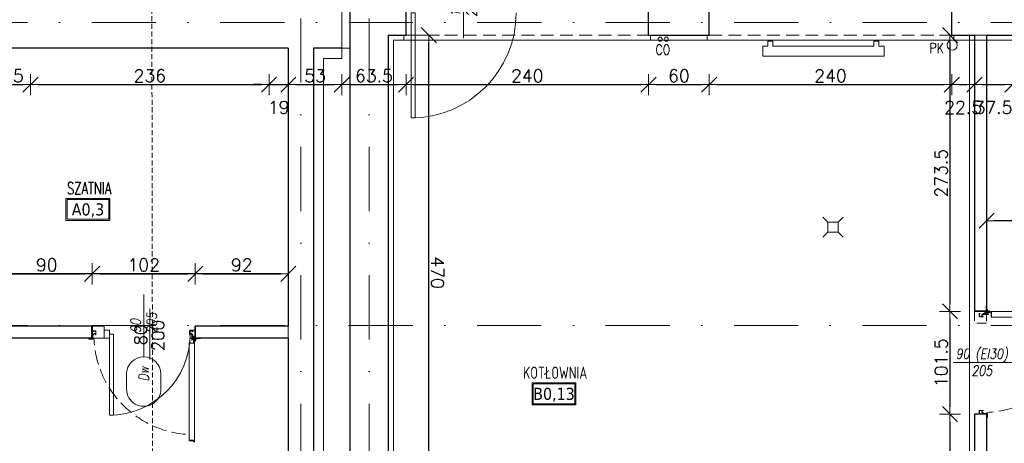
# Model space of a CAD drawing. Header units: millimetres. Extents: x 23192 to 177760, y -399809 to -79279.
# Tile 102 of 256: x 49839 to 50813, y -194755 to -194336. Entities that reach past the tile are written whole.
import ezdxf
from ezdxf.enums import TextEntityAlignment as Align

# ---------------------------------------------------------------- set-up
doc = ezdxf.new("R2010")
doc.units = ezdxf.units.MM
for name, pattern in [('2_3', [1, 0.5, -0.5]), ('CARKOVANA', [7.5, 5, -2.5]), ('CENTER', [0.6, 0.375, -0.075, 0.075, -0.075]), ('DASHDOT', [25.4, 12.7, -6.35, 0, -6.35]), ('HIDDEN', [9.525, 6.35, -3.175]), ('Hidden Line', [391.222223, 282.222223, -109]), ('HIDDEN2', [4.7625, 3.175, -1.5875])]:
    doc.linetypes.add(name, pattern=pattern)
doc.layers.get('0').update_dxf_attribs({"lineweight": 0})
for name, color, linetype, lineweight in [('!! 0_ Istn-sciany', 3, 'Continuous', 30), ('!! 0_ Istn-widok', 1, 'Continuous', 15), ('!! 0_Istn-armatura', 6, 'Continuous', 9), ('!! 0_Istn-cienka', 4, 'Continuous', 9), ('!! 0_Istn-drzwi', 1, 'Continuous', 13), ('!! 0_Opis_pom', 9, 'Continuous', 13), ('!! 1  WYDZIELENIE PPOŻ', 252, 'Continuous', 0), ('!! 1_drzwi-linia', 213, 'Continuous', 5), ('!! 1_PROJ Sciany', 2, 'Continuous', 40), ('!! 2_Drzwi - nowe remont', 33, 'Continuous', 9), ('!! 2_drzwi opis', 151, 'Continuous', 9), ('!! wymiary osi', 250, 'Continuous', 9), ('0-osie-liniA', 14, 'DASHDOT', 5)]:
    doc.layers.add(name, color=color, linetype=linetype, lineweight=lineweight)
doc.layers.add('!! 0_Istn-grzejniki', color=7, linetype='Continuous', lineweight=0, plot=False)
doc.layers.add('!! 1_Wyburzenia', color=252, linetype='CARKOVANA', lineweight=13, true_color=0x696969)
doc.layers.add('!! 2_WYBURZENIA DO REMONTU', color=7, linetype='Continuous', lineweight=0, true_color=0x4d4d4d, plot=False)
doc.styles.add('50', font='ROMANS.shx', dxfattribs={"width": 0.8, "height": 10})
doc.styles.add('ARCHETYP', font='romans.shx', dxfattribs={"height": 15})
doc.styles.add('ARIAL', font='tahoma.ttf')
doc.styles.add('TXT', font='simplex.shx')
doc.dimstyles.new('DIM50', dxfattribs={"dimscale": 5, "dimtxt": 2.5, "dimasz": 1.5, "dimexe": 0, "dimexo": 0, "dimgap": 0.5, "dimtad": 1, "dimdec": 4, "dimrnd": 0.5, "dimdsep": 46, "dimtxsty": 'TXT', "dimblk1": 'TICK1', "dimblk2": 'TICK1', "dimsah": 1, "dimcen": 0, "dimse1": 1, "dimse2": 1, "dimclrd": 1, "dimclre": 7, "dimclrt": 9, "dimadec": 0, "dimazin": 0, "dimtfac": 1, "dimtdec": 4, "dimtmove": 2, "dimatfit": 3, "dimldrblk": 'TICK1', "dimfxl": 1, "dimtolj": 1, "dimarcsym": 0})

# ---------------------------------------------------------------- blocks, each defined once
blk = doc.blocks.new('A$C19D82A3D')
for points in [[(-5, 10), (-10, 15)], [(5, 10), (10, 15)], [(-5, 0), (-10, -5)], [(5, 0), (10, -5)]]:
    blk.add_lwpolyline(points)
blk.add_lwpolyline([(-5, 10), (5, 10), (5, 0), (-5, 0)], close=True)
blk = doc.blocks.new('BLOK OSI')
at = {"layer": '0-osie-liniA', "ltscale": 5}
for points in [[(50117.21142, -193635.47368), (50117.21142, -195993.9543)], [(50184.71142, -193635.47368), (50184.71142, -195993.9543)], [(48639.33021, -194402.0883), (55424.2848, -194402.0883)], [(48639.25763, -194702.0883), (55442.2848, -194702.0883)]]:
    blk.add_lwpolyline(points, dxfattribs=at)
blk = doc.blocks.new('zaw-dr-90-p')
at = {"color": 2, "linetype": 'CENTER', "ltscale": 0.2}
for p, q in [((12, 0), (-12, 0)), ((0, 12), (0, -12)), ((24.5, 24), (31, 24)), ((24.5, 19), (31, 19))]:
    blk.add_line(p, q, dxfattribs=at)
at = {"ltscale": 0.2}
for p, q in [((10, 12), (6.5, 12)), ((10, 0), (10, 6.5))]:
    blk.add_line(p, q, dxfattribs=at)
blk.add_lwpolyline([(0, 6.5), (23.5, 6.5, 0.414214), (28, 11), (28, 31), (24.5, 31), (24.5, 11, -0.414214), (23.5, 10), (0, 10, 4.561698), (7.6, 6.5), (4.9, 4.2)], format="xyb", dxfattribs=at)
blk.add_lwpolyline([(-0.2, -0.2), (-2.5, -0.2), (-2.5, 0.2), (-0.2, 0.2), (-0.2, 2.5), (0.2, 2.5), (0.2, 0.2), (2.8, 0.2), (2.8, -0.2), (0.2, -0.2), (0.2, -2.8), (-0.2, -2.8)], close=True)
blk.add_lwpolyline([(10, 10), (10, 39), (6.5, 39), (6.5, 10)], dxfattribs=at)
blk.add_circle((0, 0), 6.5, dxfattribs=at)
blk = doc.blocks.new('drzwi 90- sc 12')
for p, q in [((-13616.12, 20410.26), (-13616.12, 20411.46)), ((-13616.12, 20411.46), (-13615.02, 20411.46)), ((-13614.92, 20411.36), (-13614.92, 20313.77)), ((-13620.32, 20410.16), (-13620.32, 20313.77)), ((-13614.92, 20409.86), (-13620.32, 20409.86)), ((-13616.12, 20410.26), (-13620.22, 20410.26)), ((-13616.12, 20410.26), (-13620, 20410.26)), ((-13618.17, 20410.26), (-13616.22, 20410.26)), ((-13618.17, 20410.26), (-13616.22, 20410.26)), ((-13620.32, 20313.47), (-13620.32, 20317.97)), ((-13614.92, 20313.77), (-13620.32, 20313.77)), ((-13618.22, 20313.37), (-13620.22, 20313.37)), ((-13618.22, 20313.67), (-13618.22, 20313.37)), ((-13618.22, 20313.67), (-13616.42, 20313.67)), ((-13614.92, 20312.27), (-13614.92, 20317.97)), ((-13715.57, 20308.32), (-13715.57, 20308.56)), ((-13715.57, 20307.69), (-13715.57, 20308.56)), ((-13715.57, 20307.82), (-13715.57, 20308.56)), ((-13715.57, 20307.72), (-13715.37, 20307.72)), ((-13617.77, 20311.12), (-13617.77, 20305.72)), ((-13617.77, 20311.12), (-13617.77, 20305.72)), ((-13616.17, 20309.92), (-13617.37, 20309.92)), ((-13616.17, 20309.92), (-13616.17, 20311.02)), ((-13615.92, 20313.17), (-13615.92, 20312.17)), ((-13615.92, 20312.17), (-13615.02, 20312.17)), ((-13715.77, 20301.96), (-13716.27, 20301.96)), ((-13616.77, 20301.96), (-13616.27, 20301.96))]:
    blk.add_line(p, q)
for points in [[(-13665.27, 20284.96), (-13665.27, 20325.83)], [(-13615.57, 20309.64), (-13615.32, 20309.64), (-13615.32, 20309.82), (-13616.32, 20309.82), (-13616.32, 20309.64), (-13615.92, 20309.64)]]:
    blk.add_lwpolyline(points)
at = {"lineweight": 30}
for points in [[(-13716.27, 20308.92), (-13721.27, 20308.92)], [(-13716.27, 20308.92), (-13716.27, 20296.92)], [(-13614.27, 20308.92), (-13609.27, 20308.92)], [(-13614.27, 20308.92), (-13614.27, 20296.92)]]:
    blk.add_lwpolyline(points, dxfattribs=at)
at = {"ltscale": 0.2}
for points in [[(-13715.57, 20307.51), (-13715.57, 20309.48, 0.414214), (-13715.91, 20309.82), (-13719.43, 20309.82, 0.414214), (-13719.77, 20309.48), (-13719.77, 20308.92), (-13719.59, 20308.92), (-13719.59, 20309.48, -0.414214), (-13719.43, 20309.64), (-13716.97, 20309.64)], [(-13716.97, 20309.64), (-13715.91, 20309.64, -0.414214), (-13715.75, 20309.48), (-13715.75, 20307.51)], [(-13715.75, 20307.76), (-13715.75, 20305.58, 0.414214), (-13715.41, 20305.24), (-13714.96, 20305.24, -0.414214), (-13714.8, 20305.08), (-13714.8, 20304.48, 0.414214), (-13714.46, 20304.14), (-13713.28, 20304.14, 0.414214), (-13712.94, 20304.48), (-13712.94, 20305.15, -1), (-13712.75, 20305.15), (-13712.75, 20301.96, -0.414214), (-13712.91, 20301.8), (-13715.43, 20301.8, -0.414214), (-13715.59, 20301.96), (-13715.59, 20302.52), (-13715.77, 20302.52), (-13715.77, 20301.96, 0.414214), (-13715.43, 20301.62), (-13712.91, 20301.62, 0.414214), (-13712.57, 20301.96), (-13712.57, 20305.15, 1), (-13713.12, 20305.15), (-13713.12, 20304.48, -0.414214), (-13713.28, 20304.32), (-13714.46, 20304.32, -0.414214), (-13714.62, 20304.48), (-13714.62, 20305.08, 0.414214), (-13714.96, 20305.42), (-13715.41, 20305.42, -0.414214), (-13715.57, 20305.58), (-13715.57, 20307.64)], [(-13615.92, 20309.64), (-13616.63, 20309.64, 0.414214), (-13616.79, 20309.48), (-13616.79, 20305.58, -0.414214), (-13617.13, 20305.24), (-13617.58, 20305.24, 0.414214), (-13617.74, 20305.08), (-13617.74, 20304.48, -0.414214), (-13618.08, 20304.14), (-13619.26, 20304.14, -0.414214), (-13619.6, 20304.48), (-13619.6, 20305.15, 1), (-13619.79, 20305.15), (-13619.79, 20301.96, 0.414214), (-13619.63, 20301.8), (-13617.11, 20301.8, 0.414214), (-13616.95, 20301.96), (-13616.95, 20302.52), (-13616.77, 20302.52), (-13616.77, 20301.96, -0.414214), (-13617.11, 20301.62), (-13619.63, 20301.62, -0.414214), (-13619.97, 20301.96), (-13619.97, 20305.15, -1), (-13619.42, 20305.15), (-13619.42, 20304.48, 0.414214), (-13619.26, 20304.32), (-13618.08, 20304.32, 0.414214), (-13617.92, 20304.48), (-13617.92, 20305.08, -0.414214), (-13617.58, 20305.42), (-13617.13, 20305.42, 0.414214), (-13616.97, 20305.58), (-13616.97, 20309.48, -0.414214), (-13616.63, 20309.82), (-13613.11, 20309.82, -0.414214), (-13612.77, 20309.48), (-13612.77, 20308.92), (-13612.95, 20308.92), (-13612.95, 20309.48, 0.414214), (-13613.11, 20309.64), (-13615.57, 20309.64)]]:
    blk.add_lwpolyline(points, format="xyb", dxfattribs=at)
blk.add_lwpolyline([(-13616.79, 20308.82), (-13616.97, 20308.82), (-13616.97, 20307.42), (-13616.79, 20307.42)], close=True)
for centre, radius, start, end in [((-13615.02, 20411.36), 0.1, 0, 90), ((-13620.22, 20410.16), 0.1, 90, 180), ((-13620.22, 20313.47), 0.1, 180, 270), ((-13616.42, 20313.17), 0.5, 0, 90), ((-13616.27, 20311.02), 0.1, 0, 90), ((-13615.02, 20312.27), 0.1, 270, 0)]:
    blk.add_arc(centre, radius, start, end)
at = {"linetype": 'Hidden Line', "lineweight": 9, "ltscale": 0.05}
blk.add_arc((-13615.5, 20305.14), 99.12, 94.80054, 177.69442, dxfattribs=at)
at = {"xscale": 0.09999999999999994, "yscale": 0.09999999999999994, "zscale": 0.09999999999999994, "rotation": 180.0000000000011}
blk.add_blockref('zaw-dr-90-p', (-13614.92, 20310.92), dxfattribs=at)
blk = doc.blocks.new('1_ok-opis')
blk.add_line((0, 111.61), (0, 50))
for points in [[(-17, 128.61), (-17, 143.61)], [(17, 128.61), (17, 143.61)]]:
    blk.add_lwpolyline(points)
for centre, start, end in [((0, 143.61), 0, 180), ((0, 128.61), 180, 0)]:
    blk.add_arc(centre, 17, start, end)
at = {"style": 'ARCHETYP'}
for tag, height, rotation, p in [('NR', 12, 90, (0, 136.9)), ('NR', 12, 270, (0, 136.9)), ('SZEROKOŚĆ', 10, 90, (-8, 78.29)), ('WYSOKOŚĆ', 10, 270, (-8, 78.29)), ('WYSOKOŚĆ', 10, 90, (8, 78.29)), ('SZEROKOŚĆ', 10, 270, (8, 78.29))]:
    blk.add_attdef(tag, text='', height=height, rotation=rotation, dxfattribs=at).set_placement(p, align=Align.MIDDLE)
blk = doc.blocks.new('TICK1')
at = {"color": 0}
for p, q in [((0, -1.4), (0, 1.4)), ((0, 0), (-1, 0))]:
    blk.add_line(p, q, dxfattribs=at)
at = {"color": 2}
blk.add_line((-1, -1), (1, 1), dxfattribs=at)
blk = doc.blocks.new('*D2270')
at = {"layer": '!! wymiary osi', "color": 1, "lineweight": -2, "transparency": 16777216}
blk.add_line((49828.21, -194587.79), (49903.21, -194587.79), dxfattribs=at)
at = {"layer": 'DEFPOINTS', "color": 0, "transparency": 16777216}
for p in [(49910.71, -194587.79), (49820.71, -194639.09), (49910.71, -194639.09)]:
    blk.add_point(p, dxfattribs=at)
at = {"layer": '!! wymiary osi', "color": 1, "lineweight": -2, "transparency": 16777216, "xscale": 7.5, "yscale": 7.5, "zscale": 7.5, "rotation": 180}
blk.add_blockref('TICK1', (49820.71, -194587.79), dxfattribs=at)
at = {"layer": '!! wymiary osi', "color": 1, "lineweight": -2, "transparency": 16777216, "xscale": 7.5, "yscale": 7.5, "zscale": 7.5}
blk.add_blockref('TICK1', (49910.71, -194587.79), dxfattribs=at)
at = {"layer": '!! wymiary osi', "color": 9, "transparency": 16777216, "insert": (49865.71, -194579.04), "char_height": 12.5, "attachment_point": 5, "style": 'TXT'}
blk.add_mtext('\\A1;90', dxfattribs=at)
blk = doc.blocks.new('*D2271')
at = {"layer": '!! wymiary osi', "color": 1, "lineweight": -2, "transparency": 16777216}
blk.add_line((49918.21, -194587.79), (50005.21, -194587.79), dxfattribs=at)
at = {"layer": 'DEFPOINTS', "color": 0, "transparency": 16777216}
for p in [(50012.71, -194587.79), (49910.71, -194639.09), (50012.71, -194639.09)]:
    blk.add_point(p, dxfattribs=at)
at = {"layer": '!! wymiary osi', "color": 1, "lineweight": -2, "transparency": 16777216, "xscale": 7.5, "yscale": 7.5, "zscale": 7.5, "rotation": 180}
blk.add_blockref('TICK1', (49910.71, -194587.79), dxfattribs=at)
at = {"layer": '!! wymiary osi', "color": 1, "lineweight": -2, "transparency": 16777216, "xscale": 7.5, "yscale": 7.5, "zscale": 7.5}
blk.add_blockref('TICK1', (50012.71, -194587.79), dxfattribs=at)
at = {"layer": '!! wymiary osi', "color": 9, "transparency": 16777216, "insert": (49961.71, -194579.04), "char_height": 12.5, "attachment_point": 5, "style": 'TXT'}
blk.add_mtext('\\A1;102', dxfattribs=at)
blk = doc.blocks.new('*D2272')
at = {"layer": '!! wymiary osi', "color": 1, "lineweight": -2, "transparency": 16777216}
blk.add_line((50020.21, -194587.79), (50097.21, -194587.79), dxfattribs=at)
at = {"layer": 'DEFPOINTS', "color": 0, "transparency": 16777216}
for p in [(50104.71, -194587.79), (50012.71, -194639.09), (50104.71, -194639.09)]:
    blk.add_point(p, dxfattribs=at)
at = {"layer": '!! wymiary osi', "color": 1, "lineweight": -2, "transparency": 16777216, "xscale": 7.5, "yscale": 7.5, "zscale": 7.5, "rotation": 180}
blk.add_blockref('TICK1', (50012.71, -194587.79), dxfattribs=at)
at = {"layer": '!! wymiary osi', "color": 1, "lineweight": -2, "transparency": 16777216, "xscale": 7.5, "yscale": 7.5, "zscale": 7.5}
blk.add_blockref('TICK1', (50104.71, -194587.79), dxfattribs=at)
at = {"layer": '!! wymiary osi', "color": 9, "transparency": 16777216, "insert": (50058.71, -194579.04), "char_height": 12.5, "attachment_point": 5, "style": 'TXT'}
blk.add_mtext('\\A1;92', dxfattribs=at)
blk = doc.blocks.new('*D2273')
at = {"layer": '!! wymiary osi', "color": 1, "lineweight": -2, "transparency": 16777216}
blk.add_line((50097.21, -194587.79), (49231.21, -194587.79), dxfattribs=at)
at = {"layer": 'DEFPOINTS', "color": 0, "transparency": 16777216}
for p in [(49223.71, -194587.79), (50104.71, -194639.09), (49223.71, -195576.34)]:
    blk.add_point(p, dxfattribs=at)
at = {"layer": '!! wymiary osi', "color": 1, "lineweight": -2, "transparency": 16777216, "xscale": 7.5, "yscale": 7.5, "zscale": 7.5, "rotation": 180}
blk.add_blockref('TICK1', (49223.71, -194587.79), dxfattribs=at)
at = {"layer": '!! wymiary osi', "color": 1, "lineweight": -2, "transparency": 16777216, "xscale": 7.5, "yscale": 7.5, "zscale": 7.5}
blk.add_blockref('TICK1', (50104.71, -194587.79), dxfattribs=at)
at = {"layer": '!! wymiary osi', "color": 9, "transparency": 16777216, "insert": (49664.21, -194579.04), "char_height": 12.5, "attachment_point": 5, "style": 'TXT'}
blk.add_mtext('\\A1;881', dxfattribs=at)
blk = doc.blocks.new('*D2365')
at = {"layer": '!! wymiary osi', "color": 1, "lineweight": -2, "transparency": 16777216}
blk.add_line((50759.47, -194359.09), (50759.47, -194617.42), dxfattribs=at)
at = {"layer": 'DEFPOINTS', "color": 0, "transparency": 16777216}
for p in [(50783.71, -194351.59), (50759.47, -194624.92), (50783.71, -194624.92)]:
    blk.add_point(p, dxfattribs=at)
at = {"layer": '!! wymiary osi', "color": 1, "lineweight": -2, "transparency": 16777216, "xscale": 7.5, "yscale": 7.5, "zscale": 7.5}
for p, rotation in [((50759.47, -194351.59), 90), ((50759.47, -194624.92), 270)]:
    blk.add_blockref('TICK1', p, dxfattribs=dict(at, rotation=rotation))
at = {"layer": '!! wymiary osi', "color": 9, "transparency": 16777216, "insert": (50750.72, -194488.26), "char_height": 12.5, "attachment_point": 5, "rotation": 90, "style": 'TXT'}
blk.add_mtext('\\A1;273.5', dxfattribs=at)
blk = doc.blocks.new('*D2366')
at = {"layer": '!! wymiary osi', "color": 1, "lineweight": -2, "transparency": 16777216}
blk.add_line((50759.47, -194632.42), (50759.47, -194719.09), dxfattribs=at)
at = {"layer": 'DEFPOINTS', "color": 0, "transparency": 16777216}
for p in [(50783.71, -194624.92), (50759.47, -194726.59), (50783.71, -194726.59)]:
    blk.add_point(p, dxfattribs=at)
at = {"layer": '!! wymiary osi', "color": 1, "lineweight": -2, "transparency": 16777216, "xscale": 7.5, "yscale": 7.5, "zscale": 7.5}
for p, rotation in [((50759.47, -194624.92), 90), ((50759.47, -194726.59), 270)]:
    blk.add_blockref('TICK1', p, dxfattribs=dict(at, rotation=rotation))
at = {"layer": '!! wymiary osi', "color": 9, "transparency": 16777216, "insert": (50750.72, -194675.76), "char_height": 12.5, "attachment_point": 5, "rotation": 90, "style": 'TXT'}
blk.add_mtext('\\A1;101.5', dxfattribs=at)
blk = doc.blocks.new('*D2367')
at = {"layer": '!! wymiary osi', "color": 1, "lineweight": -2, "transparency": 16777216}
blk.add_line((50759.47, -194734.09), (50759.47, -194919.09), dxfattribs=at)
at = {"layer": 'DEFPOINTS', "color": 0, "transparency": 16777216}
for p in [(50783.71, -194726.59), (50759.47, -194926.59), (50783.71, -194926.59)]:
    blk.add_point(p, dxfattribs=at)
at = {"layer": '!! wymiary osi', "color": 1, "lineweight": -2, "transparency": 16777216, "xscale": 7.5, "yscale": 7.5, "zscale": 7.5}
for p, rotation in [((50759.47, -194726.59), 90), ((50759.47, -194926.59), 270)]:
    blk.add_blockref('TICK1', p, dxfattribs=dict(at, rotation=rotation))
at = {"layer": '!! wymiary osi', "color": 9, "transparency": 16777216, "insert": (50750.72, -194826.59), "char_height": 12.5, "attachment_point": 5, "rotation": 90, "style": 'TXT'}
blk.add_mtext('\\A1;200', dxfattribs=at)
blk = doc.blocks.new('*D2377')
at = {"layer": '!! wymiary osi', "color": 1, "lineweight": -2, "transparency": 16777216}
blk.add_line((49822.21, -194400.59), (49842.21, -194400.59), dxfattribs=at)
at = {"layer": 'DEFPOINTS', "color": 0, "transparency": 16777216}
for p in [(49814.71, -194364.59), (49849.71, -194364.59), (49849.71, -194400.59)]:
    blk.add_point(p, dxfattribs=at)
at = {"layer": '!! wymiary osi', "color": 1, "lineweight": -2, "transparency": 16777216, "xscale": 7.5, "yscale": 7.5, "zscale": 7.5, "rotation": 180}
blk.add_blockref('TICK1', (49814.71, -194400.59), dxfattribs=at)
at = {"layer": '!! wymiary osi', "color": 1, "lineweight": -2, "transparency": 16777216, "xscale": 7.5, "yscale": 7.5, "zscale": 7.5}
blk.add_blockref('TICK1', (49849.71, -194400.59), dxfattribs=at)
at = {"layer": '!! wymiary osi', "color": 9, "transparency": 16777216, "insert": (49832.21, -194391.84), "char_height": 12.5, "attachment_point": 5, "style": 'TXT'}
blk.add_mtext('\\A1;35', dxfattribs=at)
blk = doc.blocks.new('*D2378')
at = {"layer": '!! wymiary osi', "color": 1, "lineweight": -2, "transparency": 16777216}
blk.add_line((49857.21, -194400.59), (50078.21, -194400.59), dxfattribs=at)
at = {"layer": 'DEFPOINTS', "color": 0, "transparency": 16777216}
for p in [(49849.71, -194364.59), (50085.71, -194364.59), (50085.71, -194400.59)]:
    blk.add_point(p, dxfattribs=at)
at = {"layer": '!! wymiary osi', "color": 1, "lineweight": -2, "transparency": 16777216, "xscale": 7.5, "yscale": 7.5, "zscale": 7.5, "rotation": 180}
blk.add_blockref('TICK1', (49849.71, -194400.59), dxfattribs=at)
at = {"layer": '!! wymiary osi', "color": 1, "lineweight": -2, "transparency": 16777216, "xscale": 7.5, "yscale": 7.5, "zscale": 7.5}
blk.add_blockref('TICK1', (50085.71, -194400.59), dxfattribs=at)
at = {"layer": '!! wymiary osi', "color": 9, "transparency": 16777216, "insert": (49967.71, -194391.84), "char_height": 12.5, "attachment_point": 5, "style": 'TXT'}
blk.add_mtext('\\A1;236', dxfattribs=at)
blk = doc.blocks.new('*D2379')
at = {"layer": '!! wymiary osi', "color": 1, "lineweight": -2, "transparency": 16777216}
for p, q in [((50078.21, -194400.59), (50070.71, -194400.59)), ((50085.71, -194400.59), (50104.71, -194400.59)), ((50112.21, -194400.59), (50119.71, -194400.59))]:
    blk.add_line(p, q, dxfattribs=at)
at = {"layer": 'DEFPOINTS', "color": 0, "transparency": 16777216}
for p in [(50085.71, -194364.59), (50104.71, -194364.59), (50104.71, -194400.59)]:
    blk.add_point(p, dxfattribs=at)
at = {"layer": '!! wymiary osi', "color": 1, "lineweight": -2, "transparency": 16777216, "xscale": 7.5, "yscale": 7.5, "zscale": 7.5}
blk.add_blockref('TICK1', (50085.71, -194400.59), dxfattribs=at)
at = {"layer": '!! wymiary osi', "color": 1, "lineweight": -2, "transparency": 16777216, "xscale": 7.5, "yscale": 7.5, "zscale": 7.5, "rotation": 180}
blk.add_blockref('TICK1', (50104.71, -194400.59), dxfattribs=at)
at = {"layer": '!! wymiary osi', "color": 9, "transparency": 16777216, "insert": (50095.21, -194423.09), "char_height": 12.5, "attachment_point": 5, "style": 'TXT'}
blk.add_mtext('\\A1;19', dxfattribs=at)
blk = doc.blocks.new('*D2380')
at = {"layer": '!! wymiary osi', "color": 1, "lineweight": -2, "transparency": 16777216}
blk.add_line((50112.21, -194400.59), (50150.21, -194400.59), dxfattribs=at)
at = {"layer": 'DEFPOINTS', "color": 0, "transparency": 16777216}
for p in [(50104.71, -194364.59), (50157.71, -194364.59), (50157.71, -194400.59)]:
    blk.add_point(p, dxfattribs=at)
at = {"layer": '!! wymiary osi', "color": 1, "lineweight": -2, "transparency": 16777216, "xscale": 7.5, "yscale": 7.5, "zscale": 7.5, "rotation": 180}
blk.add_blockref('TICK1', (50104.71, -194400.59), dxfattribs=at)
at = {"layer": '!! wymiary osi', "color": 1, "lineweight": -2, "transparency": 16777216, "xscale": 7.5, "yscale": 7.5, "zscale": 7.5}
blk.add_blockref('TICK1', (50157.71, -194400.59), dxfattribs=at)
at = {"layer": '!! wymiary osi', "color": 9, "transparency": 16777216, "insert": (50131.21, -194391.84), "char_height": 12.5, "attachment_point": 5, "style": 'TXT'}
blk.add_mtext('\\A1;53', dxfattribs=at)
blk = doc.blocks.new('*D2381')
at = {"layer": '!! wymiary osi', "color": 1, "lineweight": -2, "transparency": 16777216}
blk.add_line((50165.21, -194400.59), (50213.72, -194400.59), dxfattribs=at)
at = {"layer": 'DEFPOINTS', "color": 0, "transparency": 16777216}
for p in [(50221.22, -194351.59), (50157.71, -194364.59), (50221.22, -194400.59)]:
    blk.add_point(p, dxfattribs=at)
at = {"layer": '!! wymiary osi', "color": 1, "lineweight": -2, "transparency": 16777216, "xscale": 7.5, "yscale": 7.5, "zscale": 7.5, "rotation": 180}
blk.add_blockref('TICK1', (50157.71, -194400.59), dxfattribs=at)
at = {"layer": '!! wymiary osi', "color": 1, "lineweight": -2, "transparency": 16777216, "xscale": 7.5, "yscale": 7.5, "zscale": 7.5}
blk.add_blockref('TICK1', (50221.22, -194400.59), dxfattribs=at)
at = {"layer": '!! wymiary osi', "color": 9, "transparency": 16777216, "insert": (50189.46, -194391.84), "char_height": 12.5, "attachment_point": 5, "style": 'TXT'}
blk.add_mtext('\\A1;63.5', dxfattribs=at)
blk = doc.blocks.new('*D2382')
at = {"layer": '!! wymiary osi', "color": 1, "lineweight": -2, "transparency": 16777216}
blk.add_line((50228.72, -194400.59), (50453.72, -194400.59), dxfattribs=at)
at = {"layer": 'DEFPOINTS', "color": 0, "transparency": 16777216}
for p in [(50221.22, -194351.59), (50461.22, -194351.59), (50461.22, -194400.59)]:
    blk.add_point(p, dxfattribs=at)
at = {"layer": '!! wymiary osi', "color": 1, "lineweight": -2, "transparency": 16777216, "xscale": 7.5, "yscale": 7.5, "zscale": 7.5, "rotation": 180}
blk.add_blockref('TICK1', (50221.22, -194400.59), dxfattribs=at)
at = {"layer": '!! wymiary osi', "color": 1, "lineweight": -2, "transparency": 16777216, "xscale": 7.5, "yscale": 7.5, "zscale": 7.5}
blk.add_blockref('TICK1', (50461.22, -194400.59), dxfattribs=at)
at = {"layer": '!! wymiary osi', "color": 9, "transparency": 16777216, "insert": (50341.22, -194391.84), "char_height": 12.5, "attachment_point": 5, "style": 'TXT'}
blk.add_mtext('\\A1;240', dxfattribs=at)
blk = doc.blocks.new('*D2383')
at = {"layer": '!! wymiary osi', "color": 1, "lineweight": -2, "transparency": 16777216}
blk.add_line((50468.72, -194400.59), (50513.72, -194400.59), dxfattribs=at)
at = {"layer": 'DEFPOINTS', "color": 0, "transparency": 16777216}
for p in [(50461.22, -194351.59), (50521.22, -194351.59), (50521.22, -194400.59)]:
    blk.add_point(p, dxfattribs=at)
at = {"layer": '!! wymiary osi', "color": 1, "lineweight": -2, "transparency": 16777216, "xscale": 7.5, "yscale": 7.5, "zscale": 7.5, "rotation": 180}
blk.add_blockref('TICK1', (50461.22, -194400.59), dxfattribs=at)
at = {"layer": '!! wymiary osi', "color": 1, "lineweight": -2, "transparency": 16777216, "xscale": 7.5, "yscale": 7.5, "zscale": 7.5}
blk.add_blockref('TICK1', (50521.22, -194400.59), dxfattribs=at)
at = {"layer": '!! wymiary osi', "color": 9, "transparency": 16777216, "insert": (50491.22, -194391.84), "char_height": 12.5, "attachment_point": 5, "style": 'TXT'}
blk.add_mtext('\\A1;60', dxfattribs=at)
blk = doc.blocks.new('*D2384')
at = {"layer": '!! wymiary osi', "color": 1, "lineweight": -2, "transparency": 16777216}
blk.add_line((50528.72, -194400.59), (50753.72, -194400.59), dxfattribs=at)
at = {"layer": 'DEFPOINTS', "color": 0, "transparency": 16777216}
for p in [(50521.22, -194351.59), (50761.22, -194351.59), (50761.22, -194400.59)]:
    blk.add_point(p, dxfattribs=at)
at = {"layer": '!! wymiary osi', "color": 1, "lineweight": -2, "transparency": 16777216, "xscale": 7.5, "yscale": 7.5, "zscale": 7.5, "rotation": 180}
blk.add_blockref('TICK1', (50521.22, -194400.59), dxfattribs=at)
at = {"layer": '!! wymiary osi', "color": 1, "lineweight": -2, "transparency": 16777216, "xscale": 7.5, "yscale": 7.5, "zscale": 7.5}
blk.add_blockref('TICK1', (50761.22, -194400.59), dxfattribs=at)
at = {"layer": '!! wymiary osi', "color": 9, "transparency": 16777216, "insert": (50641.22, -194391.84), "char_height": 12.5, "attachment_point": 5, "style": 'TXT'}
blk.add_mtext('\\A1;240', dxfattribs=at)
blk = doc.blocks.new('*D2385')
at = {"layer": '!! wymiary osi', "color": 1, "lineweight": -2, "transparency": 16777216}
blk.add_line((50768.72, -194400.59), (50776.21, -194400.59), dxfattribs=at)
at = {"layer": 'DEFPOINTS', "color": 0, "transparency": 16777216}
for p in [(50761.22, -194351.59), (50783.71, -194351.59), (50783.71, -194400.59)]:
    blk.add_point(p, dxfattribs=at)
at = {"layer": '!! wymiary osi', "color": 1, "lineweight": -2, "transparency": 16777216, "xscale": 7.5, "yscale": 7.5, "zscale": 7.5, "rotation": 180}
blk.add_blockref('TICK1', (50761.22, -194400.59), dxfattribs=at)
at = {"layer": '!! wymiary osi', "color": 1, "lineweight": -2, "transparency": 16777216, "xscale": 7.5, "yscale": 7.5, "zscale": 7.5}
blk.add_blockref('TICK1', (50783.71, -194400.59), dxfattribs=at)
at = {"layer": '!! wymiary osi', "color": 9, "transparency": 16777216, "insert": (50772.46, -194423.09), "char_height": 12.5, "attachment_point": 5, "style": 'TXT'}
blk.add_mtext('\\A1;22.5', dxfattribs=at)
blk = doc.blocks.new('*D2386')
at = {"layer": '!! wymiary osi', "color": 1, "lineweight": -2, "transparency": 16777216}
blk.add_line((50791.21, -194400.59), (50813.72, -194400.59), dxfattribs=at)
at = {"layer": 'DEFPOINTS', "color": 0, "transparency": 16777216}
for p in [(50783.71, -194351.59), (50821.22, -194351.59), (50821.22, -194400.59)]:
    blk.add_point(p, dxfattribs=at)
at = {"layer": '!! wymiary osi', "color": 1, "lineweight": -2, "transparency": 16777216, "xscale": 7.5, "yscale": 7.5, "zscale": 7.5, "rotation": 180}
blk.add_blockref('TICK1', (50783.71, -194400.59), dxfattribs=at)
at = {"layer": '!! wymiary osi', "color": 1, "lineweight": -2, "transparency": 16777216, "xscale": 7.5, "yscale": 7.5, "zscale": 7.5}
blk.add_blockref('TICK1', (50821.22, -194400.59), dxfattribs=at)
at = {"layer": '!! wymiary osi', "color": 9, "transparency": 16777216, "insert": (50802.46, -194423.09), "char_height": 12.5, "attachment_point": 5, "style": 'TXT'}
blk.add_mtext('\\A1;37.5', dxfattribs=at)
blk = doc.blocks.new('*D2596')
at = {"layer": '!! wymiary osi', "color": 1, "lineweight": -2, "transparency": 16777216}
blk.add_line((51070.21, -194535.23), (50803.21, -194535.23), dxfattribs=at)
at = {"layer": 'DEFPOINTS', "color": 0, "transparency": 16777216}
for p in [(50795.71, -194501.59), (51077.71, -194501.59), (50795.71, -194535.23)]:
    blk.add_point(p, dxfattribs=at)
at = {"layer": '!! wymiary osi', "color": 1, "lineweight": -2, "transparency": 16777216, "xscale": 7.5, "yscale": 7.5, "zscale": 7.5, "rotation": 180}
blk.add_blockref('TICK1', (50795.71, -194535.23), dxfattribs=at)
at = {"layer": '!! wymiary osi', "color": 1, "lineweight": -2, "transparency": 16777216, "xscale": 7.5, "yscale": 7.5, "zscale": 7.5}
blk.add_blockref('TICK1', (51077.71, -194535.23), dxfattribs=at)
at = {"layer": '!! wymiary osi', "color": 9, "transparency": 16777216, "insert": (50936.71, -194526.48), "char_height": 12.5, "attachment_point": 5, "style": 'TXT'}
blk.add_mtext('\\A1;282', dxfattribs=at)
blk = doc.blocks.new('oznaczenie przekroi')
at = {"layer": '!! 1_Wyburzenia'}
blk.add_lwpolyline([(86031.8, -195890.51), (86028.17, -193635.96)], dxfattribs=at)
blk = doc.blocks.new('*D4121')
at = {"layer": '!! wymiary osi', "color": 1, "lineweight": -2, "transparency": 16777216}
blk.add_line((50243.72, -194814.09), (50243.72, -194359.09), dxfattribs=at)
at = {"layer": 'DEFPOINTS', "color": 0, "transparency": 16777216}
for p in [(50203.71, -194351.59), (50243.72, -194351.59), (50203.71, -194821.59)]:
    blk.add_point(p, dxfattribs=at)
at = {"layer": '!! wymiary osi', "color": 1, "lineweight": -2, "transparency": 16777216, "xscale": 7.5, "yscale": 7.5, "zscale": 7.5}
for p, rotation in [((50243.72, -194351.59), 90), ((50243.72, -194821.59), 270)]:
    blk.add_blockref('TICK1', p, dxfattribs=dict(at, rotation=rotation))
at = {"layer": '!! wymiary osi', "color": 9, "transparency": 16777216, "insert": (50252.47, -194586.59), "char_height": 12.5, "attachment_point": 5, "rotation": 270, "style": 'TXT'}
blk.add_mtext('\\A1;470', dxfattribs=at)

msp = doc.modelspace()

# ---------------------------------------------------------------- linework, layer by layer
at = {"layer": '!! 0_ Istn-sciany'}
for p, q in [((50104.71142, -194364.5883), (50104.71142, -194639.5883)), ((50129.71142, -194364.5883), (50129.71142, -195574.5883)), ((50104.71142, -194651.5883), (50104.71142, -195574.5883))]:
    msp.add_line(p, q, dxfattribs=at)
for points in [[(50165.71142, -194313.5883), (50165.71142, -195625.5883)], [(50221.21802, -194351.5883), (50221.21802, -194325.5883)], [(50461.21802, -194351.5883), (50461.21802, -194325.5883)], [(50521.21802, -194351.5883), (50521.21802, -194325.5883)], [(50761.21802, -194351.5883), (50761.21802, -194325.5883)], [(50203.71142, -194351.5883), (50221.21802, -194351.5883)], [(50203.71142, -194351.5883), (50203.71142, -194926.5883)], [(50461.21802, -194351.5883), (50521.21802, -194351.5883)], [(50761.21802, -194351.5883), (50783.71142, -194351.5883)], [(50783.71142, -194351.5883), (50783.71142, -194624.5883), (50795.71142, -194624.5883)], [(50795.71142, -194351.5883), (50821.21802, -194351.5883)], [(50795.71142, -194351.5883), (50795.71142, -194624.5883)], [(50104.71142, -194364.5883), (49820.71142, -194364.5883)], [(50157.71142, -194364.5883), (50129.71142, -194364.5883)], [(49910.71142, -194639.5883), (49820.71142, -194639.5883)], [(50104.71142, -194639.5883), (50012.71142, -194639.5883)], [(50012.71142, -194639.5883), (50012.71142, -194651.5883)], [(49910.71142, -194651.5883), (49712.71142, -194651.5883)], [(50104.71142, -194651.5883), (50012.71142, -194651.5883)], [(50783.71142, -194726.5883), (50783.71142, -194926.5883)], [(50795.71142, -194726.5883), (50783.71142, -194726.5883)], [(50795.71142, -194726.5883), (50795.71142, -194926.5883)]]:
    msp.add_lwpolyline(points, dxfattribs=at)
at = {"layer": '!! 0_ Istn-widok'}
msp.add_line((50157.71142, -194313.5883), (50157.71142, -194374.5883), dxfattribs=at)
for points in [[(50219.21802, -194351.5883), (50219.21802, -194356.5883)], [(50463.21802, -194351.5883), (50463.21802, -194356.5883)], [(50519.21802, -194351.5883), (50519.21802, -194356.5883)], [(50763.21802, -194351.5883), (50763.21802, -194356.5883)], [(50783.71142, -194351.5883), (50795.71142, -194351.5883)], [(50219.21802, -194356.5883), (50463.21802, -194356.5883)], [(50519.21802, -194356.5883), (50763.21802, -194356.5883)], [(50157.71142, -194364.5883), (50165.71142, -194364.5883)], [(50139.71142, -194374.5883), (50139.71142, -195564.5883)], [(50157.71142, -194374.5883), (50139.71142, -194374.5883)], [(50104.71142, -194639.5883), (50104.71142, -194651.5883)]]:
    msp.add_lwpolyline(points, dxfattribs=at)
at = {"layer": '!! 0_Istn-armatura'}
for centre, radius in [((50472.71142, -194355.5883), 2), ((50478.71142, -194355.5883), 2), ((50761.71142, -194361.5883), 5)]:
    msp.add_circle(centre, radius, dxfattribs=at)
at = {"layer": '!! 0_Istn-cienka', "linetype": 'HIDDEN', "ltscale": 2}
for points in [[(50221.21802, -194351.5883), (50461.21802, -194351.5883)], [(50521.21802, -194351.5883), (50761.21802, -194351.5883)]]:
    msp.add_lwpolyline(points, dxfattribs=at)
at = {"layer": '!! 0_Istn-drzwi'}
for points in [[(50278.21802, -194304.5883), (50278.21802, -194354.5883)], [(50762.71142, -194675.58826), (50812.71142, -194675.58826)]]:
    msp.add_lwpolyline(points, dxfattribs=at)
for points in [[(50230.21802, -194433.5883), (50230.21802, -194329.5883), (50226.21802, -194329.5883), (50226.21802, -194433.5883)], [(50007.71142, -194643.5883), (50012.71142, -194643.5883), (50012.71142, -194651.5883), (50007.71142, -194651.5883)]]:
    msp.add_lwpolyline(points, close=True, dxfattribs=at)
msp.add_arc((50226.21802, -194329.5883), 104, 269.99999996, 359.99999996, dxfattribs=at)
at = {"layer": '!! 0_Istn-grzejniki'}
msp.add_lwpolyline([(50689.21802, -194357.5883), (50689.21802, -194362.5883), (50694.21802, -194362.5883), (50694.21802, -194372.5883), (50574.21802, -194372.5883), (50574.21802, -194362.5883), (50579.21802, -194362.5883), (50579.21802, -194357.5883), (50584.21802, -194357.5883), (50584.21802, -194362.5883), (50684.21802, -194362.5883), (50684.21802, -194357.5883)], close=True, dxfattribs=at)
at = {"layer": '!! 0_Opis_pom', "ltscale": 0.7}
for points in [[(49884.77818, -194534.91766), (49928.29818, -194534.91766), (49928.29818, -194513.15766), (49884.77818, -194513.15766)], [(49885.86618, -194533.82966), (49927.21018, -194533.82966), (49927.21018, -194514.24566), (49885.86618, -194514.24566)], [(50345.87944, -194717.4383), (50389.39944, -194717.4383), (50389.39944, -194695.6783), (50345.87944, -194695.6783)], [(50346.96744, -194716.3503), (50388.31144, -194716.3503), (50388.31144, -194696.7663), (50346.96744, -194696.7663)]]:
    msp.add_lwpolyline(points, close=True, dxfattribs=at)
at = {"layer": '!! 1  WYDZIELENIE PPOŻ', "color": 20, "linetype": '2_3', "ltscale": 10, "true_color": 0xf65c09, "const_width": 1}
msp.add_lwpolyline([(50778.71142, -194921.5883), (50778.71142, -194351.5883)], dxfattribs=at)
msp.add_lwpolyline([(51216.21802, -194356.5883), (50208.71142, -194356.5883), (50208.71142, -194816.5883), (50390.71142, -194816.5883), (50390.71142, -194921.5883), (51004.71142, -194921.5883), (51004.71142, -194903.5883), (51072.71142, -194903.5883), (51072.71142, -194496.5883), (51216.21802, -194496.5883)], close=True, dxfattribs=at)
at = {"layer": '!! 1_PROJ Sciany'}
msp.add_lwpolyline([(49910.71142, -194651.5883), (49910.71142, -194639.5883)], dxfattribs=at)
at = {"layer": '!! 1_Wyburzenia', "linetype": 'HIDDEN2', "ltscale": 3}
for points in [[(50783.71142, -194624.92261), (50783.71142, -194636.5883)], [(50795.71142, -194625.08848), (50795.71142, -194636.5883)], [(50795.71142, -194636.5883), (50783.71142, -194636.5883)]]:
    msp.add_lwpolyline(points, dxfattribs=at)
at = {"layer": '!! 2_WYBURZENIA DO REMONTU'}
for points in [[(49967.71142, -194622.5883), (49967.71142, -194672.5883)], [(49922.71142, -194639.5883), (49910.89294, -194639.5883)], [(49922.71142, -194639.5883), (49922.71142, -194651.5883)], [(49922.71142, -194651.5883), (49910.80845, -194651.5883)]]:
    msp.add_lwpolyline(points, dxfattribs=at)
for points in [[(49927.71142, -194643.5883), (49922.71142, -194643.5883), (49922.71142, -194651.5883), (49927.71142, -194651.5883)], [(49931.71142, -194727.5883), (49931.71142, -194647.5883), (49927.71142, -194647.5883), (49927.71142, -194727.5883)]]:
    msp.add_lwpolyline(points, close=True, dxfattribs=at)
msp.add_arc((49927.71142, -194647.5883), 80, 269.99999996, 359.99999996, dxfattribs=at)

# ---------------------------------------------------------------- block references
at = {"layer": '!! 0_Istn-armatura', "xscale": -1, "rotation": 270}
msp.add_blockref('A$C19D82A3D', (50638.71142, -194541.5883), dxfattribs=at)
at = {"layer": '!! 1_drzwi-linia', "xscale": -1, "rotation": 270}
msp.add_blockref('drzwi 90- sc 12', (30486.78708, -181010.3186), dxfattribs=at)
at = {"layer": '!! 1_Wyburzenia'}
msp.add_blockref('oznaczenie przekroi', (-36059.54271, 0), dxfattribs=at)
at = {"layer": '!! 2_Drzwi - nowe remont', "xscale": -1, "rotation": 180}
msp.add_blockref('drzwi 90- sc 12', (63626.98113, -174342.66396), dxfattribs=at)
at = {"layer": '!! 2_drzwi opis'}
ref = msp.add_blockref('1_ok-opis', (50278.21802, -194401.5883), dxfattribs=dict(at, xscale=-1, rotation=359.9999963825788))
ref.add_attrib('WYSOKOŚĆ', '100', dxfattribs={"layer": '0', "height": 10, "rotation": 89.99999638, "style": '50', "oblique": 10, "width": 0.8}).set_placement((50270.21802, -194323.29745), align=Align.MIDDLE)
ref.add_attrib('SZEROKOŚĆ', '205', dxfattribs={"layer": '0', "height": 10, "rotation": 89.99999638, "style": '50', "oblique": 10, "width": 0.8}).set_placement((50286.21802, -194323.29745), align=Align.MIDDLE)
ref.add_attrib('NR', 'Dz6', dxfattribs={"layer": '0', "height": 10, "rotation": 89.99999638, "style": '50', "oblique": 10, "width": 0.8}).set_placement((50278.21802, -194263.38116), align=Align.MIDDLE)
ref = msp.add_blockref('1_ok-opis', (49961.71146, -194558.28268), dxfattribs=dict(at, rotation=180.0000036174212))
ref.add_attrib('WYSOKOŚĆ', '90 ', dxfattribs={"layer": '0', "height": 10, "rotation": 90.00000362, "style": '50', "oblique": 10, "width": 0.8}).set_placement((49953.71146, -194636.57353), align=Align.MIDDLE)
ref.add_attrib('SZEROKOŚĆ', '205', dxfattribs={"layer": '0', "height": 10, "rotation": 90.00000362, "style": '50', "oblique": 10, "width": 0.8}).set_placement((49969.71146, -194636.57353), align=Align.MIDDLE)
ref.add_attrib('NR', 'Dw', dxfattribs={"layer": '0', "height": 10, "rotation": 90.00000362, "style": '50', "oblique": 10, "width": 0.8}).set_placement((49961.71147, -194686.89393), align=Align.MIDDLE)
ref = msp.add_blockref('1_ok-opis', (50712.71104, -194675.58826), dxfattribs=dict(at, xscale=-1, rotation=269.9999963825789))
ref.add_attrib('WYSOKOŚĆ', '90 (EI30)', dxfattribs={"layer": '0', "height": 10, "rotation": 359.99999638, "style": '50', "oblique": 10, "width": 0.8}).set_placement((50791.00189, -194667.58826), align=Align.MIDDLE)
ref.add_attrib('SZEROKOŚĆ', '205', dxfattribs={"layer": '0', "height": 10, "rotation": 359.99999638, "style": '50', "oblique": 10, "width": 0.8}).set_placement((50791.00189, -194683.58826), align=Align.MIDDLE)
ref.add_attrib('NR', 'Dw8.1', dxfattribs={"layer": '0', "height": 10, "rotation": 359.99999638, "style": '50', "oblique": 10, "width": 0.8}).set_placement((50852.36604, -194675.58827), align=Align.MIDDLE)
at = {"layer": '!! wymiary osi'}
msp.add_blockref('BLOK OSI', (0, 63), dxfattribs=at)

# ---------------------------------------------------------------- texts
at = {"layer": '!! 0_Istn-armatura', "style": 'ARCHETYP', "width": 0.8}
for s, p in [('CO', (50468.03642, -194371.00832)), ('PK', (50739.13092, -194369.43077))]:
    msp.add_text(s, height=10, rotation=0.00000004, dxfattribs=at).set_placement(p)
at = {"layer": '!! 0_Opis_pom', "ltscale": 0.7, "style": 'TXT', "width": 0.7}
for s, p in [('SZATNIA', (49907.65331, -194509.11135)), ('KOTŁOWNIA', (50368.75457, -194691.63199))]:
    msp.add_text(s, height=12, dxfattribs=at).set_placement(p, align=Align.CENTER)
at = {"layer": '!! 0_Opis_pom', "ltscale": 0.7, "style": 'ARIAL'}
for tag, p in [('A0,3', (49906.53818, -194524.03766)), ('B0,13', (50367.63944, -194706.5583))]:
    msp.add_attdef(tag, text='', height=11.968, dxfattribs=at).set_placement(p, align=Align.MIDDLE_CENTER)
at = {"layer": '!! 2_WYBURZENIA DO REMONTU', "style": 'ARCHETYP'}
for s, p in [('80', (49964.71142, -194658.61111)), ('200', (49981.85856, -194664.39238))]:
    msp.add_text(s, height=12, rotation=89.99999996, dxfattribs=at).set_placement(p)

# ---------------------------------------------------------------- dimensions: what is measured, and where the dimension line sits
at = {"layer": '!! wymiary osi'}
for base, p1, p2, picture, middle in [((50221.21802, -194400.5871), (50157.71142, -194364.5883), (50221.21802, -194351.5883), '*D2381', (50189.46472, -194391.8371)), ((50461.21802, -194400.5871), (50221.21802, -194351.5883), (50461.21802, -194351.5883), '*D2382', (50341.21802, -194391.8371)), ((50521.21802, -194400.5871), (50461.21802, -194351.5883), (50521.21802, -194351.5883), '*D2383', (50491.21802, -194391.8371)), ((50761.21802, -194400.5871), (50521.21802, -194351.5883), (50761.21802, -194351.5883), '*D2384', (50641.21802, -194391.8371)), ((50783.71142, -194400.5871), (50761.21802, -194351.5883), (50783.71142, -194351.5883), '*D2385', (50772.46472, -194423.0871)), ((50821.21802, -194400.5871), (50783.71142, -194351.5883), (50821.21802, -194351.5883), '*D2386', (50802.46472, -194423.0871)), ((49849.71142, -194400.5871), (49814.71142, -194364.5883), (49849.71142, -194364.5883), '*D2377', (49832.21142, -194391.8371)), ((50085.71142, -194400.5871), (49849.71142, -194364.5883), (50085.71142, -194364.5883), '*D2378', (49967.71142, -194391.8371)), ((50104.71142, -194400.5871), (50085.71142, -194364.5883), (50104.71142, -194364.5883), '*D2379', (50095.21142, -194423.0871)), ((50157.71142, -194400.5871), (50104.71142, -194364.5883), (50157.71142, -194364.5883), '*D2380', (50131.21142, -194391.8371)), ((50795.71142, -194535.23197), (51077.71142, -194501.5883), (50795.71142, -194501.5883), '*D2596', (50936.71142, -194526.48197)), ((49223.71142, -194587.78872), (50104.71142, -194639.0883), (49223.71142, -195576.33887), '*D2273', (49664.21142, -194579.03872)), ((49910.71142, -194587.78872), (49820.71142, -194639.0883), (49910.71142, -194639.0883), '*D2270', (49865.71142, -194579.03872)), ((50012.71142, -194587.78872), (49910.71142, -194639.0883), (50012.71142, -194639.0883), '*D2271', (49961.71142, -194579.03872)), ((50104.71142, -194587.78872), (50012.71142, -194639.0883), (50104.71142, -194639.0883), '*D2272', (50058.71142, -194579.03872))]:
    dim = msp.add_linear_dim(base=base, p1=p1, p2=p2, dimstyle='DIM50', dxfattribs=at)
    dim.commit()
    dim.dimension.update_dxf_attribs({"geometry": picture, "text_midpoint": middle})
for base, p1, p2, angle, picture, middle in [((50243.71583, -194351.5883), (50203.71142, -194821.5883), (50203.71142, -194351.5883), 270, '*D4121', (50252.46583, -194586.5883)), ((50759.46532, -194624.92261), (50783.71142, -194351.5883), (50783.71142, -194624.92261), 90, '*D2365', (50750.71532, -194488.25546)), ((50759.46532, -194726.5883), (50783.71142, -194624.92261), (50783.71142, -194726.5883), 90, '*D2366', (50750.71532, -194675.75546)), ((50759.46532, -194926.5883), (50783.71142, -194726.5883), (50783.71142, -194926.5883), 90, '*D2367', (50750.71532, -194826.5883))]:
    dim = msp.add_linear_dim(base=base, p1=p1, p2=p2, angle=angle, dimstyle='DIM50', dxfattribs=at)
    dim.commit()
    dim.dimension.update_dxf_attribs({"geometry": picture, "text_midpoint": middle})

doc.saveas('drawing.dxf')
